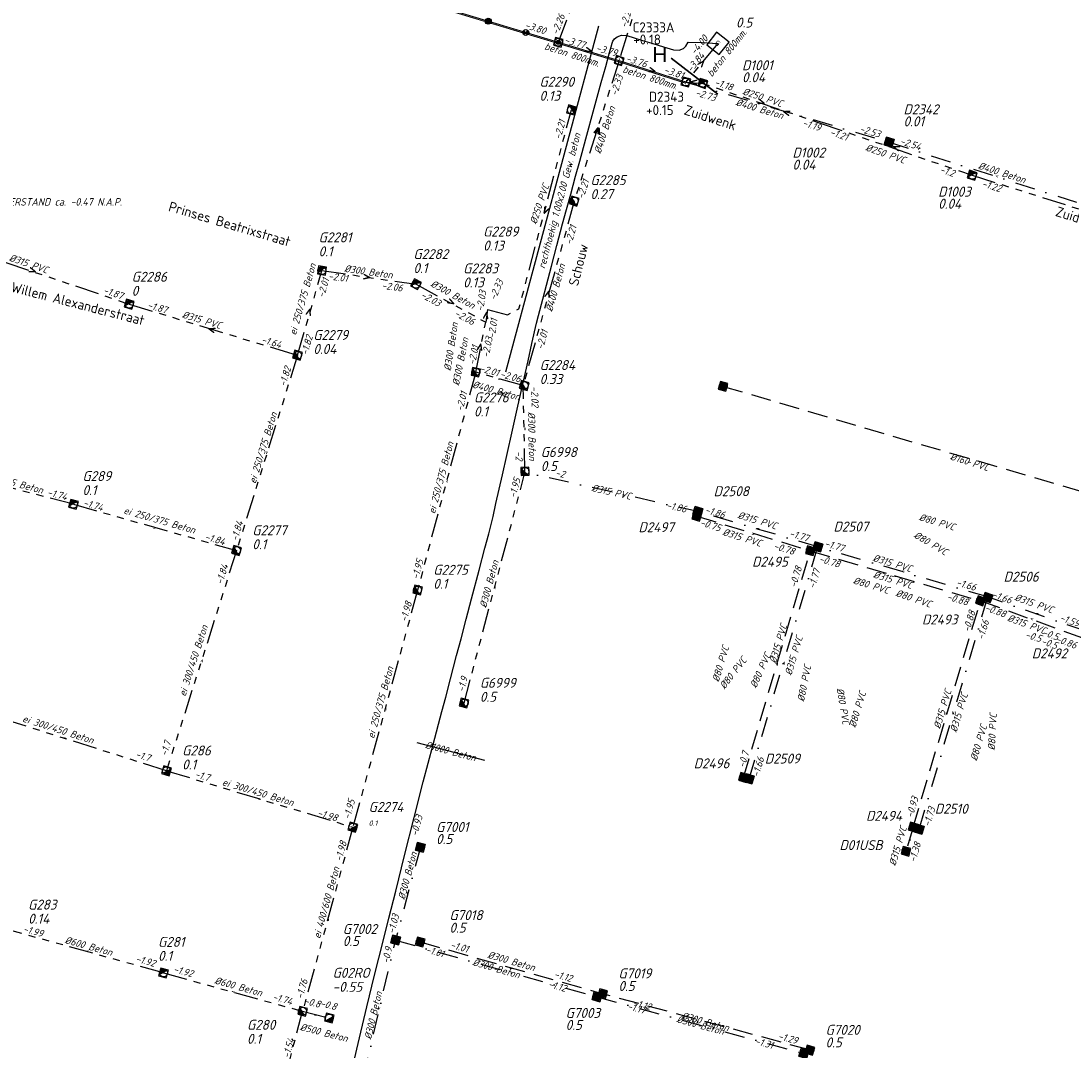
# Model space of a CAD drawing. Header units: metres. Extents: x 153906 to 154973, y 473035 to 474039.
# Tile 11 of 18: x 154355 to 154619, y 473269 to 473527. Entities that reach past the tile are written whole.
import ezdxf
from ezdxf.enums import TextEntityAlignment as Align
from ezdxf.lldxf.tags import DXFTag

# ---------------------------------------------------------------- set-up
doc = ezdxf.new("R2010")
doc.units = ezdxf.units.M
for name, pattern in [('DASHDOT', [25.4, 12.7, -6.35, 0, -6.35]), ('HIDDEN', [4, 2, -2]), ('RI-GWA', [18.45, 6, -1.8, 1.75, -1.8, 1.75, -1.8, 1.75, -1.8]), ('RI-GWA_BETON', [22, 16, -2, 2, -2]), ('RI-HWA', [7.4, 5, -2.4]), ('RI-VWA', [11, 5, -3, 0, -3])]:
    doc.linetypes.add(name, pattern=pattern)
doc.layers.get('0').update_dxf_attribs({"linetype": 'CONTINUOUS'})
doc.layers.get('defpoints').update_dxf_attribs({"linetype": 'CONTINUOUS'})
for name, color, linetype, lineweight in [('B-XX-OG-TOPOGRAFIE-T18', 1, 'CONTINUOUS', 18), ('N-OI-RI-GWA_BOB-T18', 14, 'CONTINUOUS', 18), ('N-OI-RI-GWA_HULPSTUK-KOLK-S', 210, 'CONTINUOUS', 25), ('N-OI-RI-GWA_PUTDEKSELHOOGTE-T25', 14, 'CONTINUOUS', 25), ('N-OI-RI-GWA_PUTNUMMER-T25', 14, 'CONTINUOUS', 25), ('N-OI-RI-GWA_RIOOLPUT-S', 14, 'CONTINUOUS', 25), ('N-OI-RI-GWA_TRANSPORTLEIDING_BETON_800-G', 14, 'RI-GWA_BETON', 30), ('N-OI-RI-MATERIAAL-T18', 14, 'CONTINUOUS', 18), ('N-OI-RI-PERSLEIDING_GEMAAL-S', 210, 'CONTINUOUS', 25), ('N-OI-RI-T50', 130, 'CONTINUOUS', 25), ('N-OI-RI-TRANSPORTLEIDING-VERIFICATIE-G', 67, 'HIDDEN', 30), ('N-OI-RI-VRIJVERVAL_HULPSTUK-S', 210, 'CONTINUOUS', 25), ('N-OI-WH-T25', 2, 'CONTINUOUS', 25), ('N-RO-KG-GRENS_WERK-G', 7, 'XX-WERKGRENS', 35), ('R-OI-KW-KUNSTWERK_DUIKER-G', 170, 'CONTINUOUS', 25), ('R-OI-RI-BOB-T18', 6, 'CONTINUOUS', 18), ('R-OI-RI-GWA_PUTDEKSELHOOGTE-T25', 10, 'CONTINUOUS', 25), ('R-OI-RI-GWA_PUTNUMMER-T25', 10, 'CONTINUOUS', 25), ('R-OI-RI-GWA_RIOOLPUT_INSPECTIEPUT-S', 10, 'CONTINUOUS', 25), ('R-OI-RI-GWA_TRANSPORTLEIDING-G', 10, 'RI-GWA', 25), ('R-OI-RI-HWA_PUTDEKSELHOOGTE-T25', 150, 'CONTINUOUS', 25), ('R-OI-RI-HWA_PUTNUMMER-T25', 150, 'CONTINUOUS', 25), ('R-OI-RI-HWA_RIOOLPUT_INSPECTIEPUT-S', 150, 'CONTINUOUS', 25), ('R-OI-RI-HWA_TRANSPORTLEIDING-G', 150, 'RI-HWA', 25), ('R-OI-RI-MECHANISCH-G', 210, 'RI-PERS', 25), ('R-OI-RI-STROOMRICHTING-G', 251, 'CONTINUOUS', 25), ('R-OI-RI-VWA_PUTDEKSELHOOGTE-T25', 34, 'CONTINUOUS', 25), ('R-OI-RI-VWA_PUTNUMMER-T25', 34, 'CONTINUOUS', 25), ('R-OI-RI-VWA_RIOOLPUT_INSPECTIEPUT-S', 34, 'CONTINUOUS', 25), ('R-OI-RI-VWA_TRANSPORTLEIDING-G', 34, 'RI-VWA', 25)]:
    doc.layers.add(name, color=color, linetype=linetype, lineweight=lineweight)
doc.layers.add('R-OI-RI-DIAMETER_RIOOL-T18', color=6, linetype='CONTINUOUS')
doc.styles.add('ARIAL', font='arial.ttf')
doc.styles.add('NLCS-ISO', font='NLCS-ISO.ttf')
doc.styles.add('NLCS-ISO-M-T18', font='NLCS-ISO.ttf', dxfattribs={"height": 1.8})
doc.styles.add('NLCS-ISO-M500-T18_CURSIEF', font='NLCS-ISO.ttf', dxfattribs={"oblique": 15, "height": 0.9})
doc.styles.add('NLCS-ISO-M500-T25', font='NLCS-ISO.ttf', dxfattribs={"height": 1.25})
doc.styles.add('NLCS-ISO-M750-T18_CURSIEF', font='NLCS-ISO.ttf', dxfattribs={"oblique": 15, "height": 1.35})
doc.styles.add('NLCS-ISO-M750-T25', font='NLCS-ISO.ttf', dxfattribs={"height": 1.875})
doc.styles.add('NLCS-ISO-M750-T25_CURSIEF', font='NLCS-ISO.ttf', dxfattribs={"oblique": 15, "height": 1.875})
tags = doc.linetypes.add('RI-PERS', pattern='A,7,-2,["P",Standard,S=1.8,R=0,X=-0.5,Y=-0.9],-2,7,-2,[102,NLCS.SHX,S=1,R=180,X=0,Y=0],-2', length=22).pattern_tags.tags
tags[6] = DXFTag(74, 10)
doc.linetypes.add('XX-WERKGRENS', pattern='A,0,[137,NLCS.SHX,S=0.1,R=0,X=-1.1,Y=-1.35],-6', length=6)

# ---------------------------------------------------------------- blocks, each defined once
blk = doc.blocks.new('SRI-HULP_INLAAT_KOLK-SO')
h = blk.add_hatch(color=256)
edge = h.paths.add_edge_path()
edge.add_arc((0, 0), 1, 0, 360)
blk.add_circle((0, 0), 1)
blk = doc.blocks.new('SRI-HULP_INLAAT_125MM-SO')
h = blk.add_hatch(color=256)
h.dxf.hatch_style = 1
h.paths.add_polyline_path([(-0.71, 0.71, 0.198912), (-1, 0, 0.198912), (-0.71, -0.71), (0, 0)])
h = blk.add_hatch(color=256)
h.dxf.hatch_style = 1
h.paths.add_polyline_path([(0.71, -0.71, 0.198912), (1, 0, 0.198912), (0.71, 0.71), (0, 0)])
for p, q in [((-0.71, 0.71), (0.71, -0.71)), ((-0.71, -0.71), (0.71, 0.71))]:
    blk.add_line(p, q)
blk.add_circle((0, 0), 1)
blk = doc.blocks.new('SRI-PUT_INSPECTIE-SO')
at = {"lineweight": -3, "flags": 128}
blk.add_lwpolyline([(-2, -2), (2, -2), (2, 2), (-2, 2)], close=True, dxfattribs=at)
at = {"lineweight": -3, "ltscale": 1.5}
blk.add_circle((0, 0), 2, dxfattribs=at)
at = {"ltscale": 0.1, "style": 'NLCS-ISO'}
blk.add_text('I', height=2.5, dxfattribs=at).set_placement((0, -0.01), align=Align.MIDDLE_CENTER)
blk = doc.blocks.new('SRI-GEMAAL-SO')
at = {"lineweight": -3, "flags": 128}
blk.add_lwpolyline([(-4, -4), (4, -4), (4, 4), (-4, 4)], close=True, dxfattribs=at)
at = {"ltscale": 0.1, "style": 'NLCS-ISO'}
blk.add_text('G', height=2.5, dxfattribs=at).set_placement((-0.17, -0.01), align=Align.MIDDLE_CENTER)
blk = doc.blocks.new('N-SRI-PUT_GWA-SO')
blk.add_hatch(color=256).paths.add_polyline_path([(1.41, 1.41, 0.664858), (-2, 0.02), (-2, -0.02, 0.196534), (-1.41, -1.41)])
at = {"lineweight": -3, "flags": 128}
blk.add_lwpolyline([(2, -2), (2, 2), (-2, 2), (-2, -2)], close=True, dxfattribs=at)
at = {"lineweight": -3}
blk.add_circle((0, 0), 2, dxfattribs=at)
blk = doc.blocks.new('N-SRI-PUT_VWA-SO')
h = blk.add_hatch(color=256)
edge = h.paths.add_edge_path()
edge.add_arc((0, 0), 2, 0, 360)
at = {"flags": 128}
blk.add_lwpolyline([(-2, 2), (2, 2), (2, -2), (-2, -2)], close=True, dxfattribs=at)
at = {"lineweight": -3, "flags": 128}
blk.add_lwpolyline([(2, -2), (2, 2), (-2, 2), (-2, -2)], close=True, dxfattribs=at)
at = {"lineweight": -3}
blk.add_circle((0, 0), 2, dxfattribs=at)
blk = doc.blocks.new('N-SRI-PUT_HWA-SO')
h = blk.add_hatch(color=256)
h.dxf.hatch_style = 1
h.paths.add_polyline_path([(-2, 0, 1), (2, 0, 1)])
at = {"lineweight": -3, "flags": 128}
blk.add_lwpolyline([(-2, -2), (2, -2), (2, 2), (-2, 2)], close=True, dxfattribs=at)
at = {"lineweight": -3}
blk.add_circle((0, 0), 2, dxfattribs=at)

msp = doc.modelspace()

# ---------------------------------------------------------------- linework, layer by layer
at = {"layer": 'N-OI-RI-GWA_TRANSPORTLEIDING_BETON_800-G', "const_width": 0.25}
for points in [[(154490.17, 473522.01), (154434.58, 473538.73)], [(154505.38, 473517.41), (154490.17, 473522.01)], [(154505.38, 473517.41), (154522.14, 473512.04)]]:
    msp.add_lwpolyline(points, dxfattribs=at)
at = {"layer": 'N-OI-RI-TRANSPORTLEIDING-VERIFICATIE-G', "const_width": 0.25}
for points in [[(154490.09, 473521.72), (154434.49, 473538.44)], [(154505.29, 473517.12), (154490.09, 473521.72)], [(154505.29, 473517.12), (154522.05, 473511.75)]]:
    msp.add_lwpolyline(points, dxfattribs=at)
at = {"layer": 'N-RO-KG-GRENS_WERK-G'}
msp.add_lwpolyline([(154518.44, 473518.02), (154530.14, 473508.96)], dxfattribs=at)
at = {"layer": 'R-OI-KW-KUNSTWERK_DUIKER-G'}
for points in [[(154476.95, 473439.32, 0), (154500.29, 473526.13, 0)], [(154476.95, 473439.32, 0), (154500.29, 473526.13, 0)], [(154454.62, 473346.35, 0), (154471.66, 473341.88, 0)]]:
    msp.add_polyline3d(points, dxfattribs=at)
at = {"layer": 'R-OI-RI-GWA_TRANSPORTLEIDING-G', "flags": 128}
for points in [[(154524.03, 473577.15), (154505.38, 473517.41)], [(154490.17, 473522.01), (154501.46, 473551.65)], [(154530.18, 473521.73), (154522.14, 473512.04)], [(154505.38, 473517.41), (154494.16, 473482.17)], [(154522.14, 473512.04), (154526.38, 473511.68), (154555.63, 473501.82)], [(154472.41, 473455), (154477.37, 473453.63), (154480.26, 473455.13), (154493.42, 473505.05)], [(154555.63, 473501.82), (154593.99, 473488.63)], [(154593.99, 473488.63), (154661.29, 473467.46)], [(154494.16, 473482.17), (154481.34, 473435.89)], [(154334.06, 473472.7), (154382.5, 473456.29)], [(154424.73, 473443.48), (154430.85, 473464.74)], [(154430.85, 473464.74), (154454.46, 473461.3)], [(154454.46, 473461.3), (154471.93, 473451.78)], [(154382.5, 473456.29), (154424.73, 473443.48)], [(154472.41, 473455), (154471.93, 473451.78)], [(154469.44, 473439.24), (154471.93, 473451.78)], [(154424.73, 473443.48), (154409.42, 473394.49)], [(154469.44, 473439.24), (154454.83, 473384.57)], [(154481.34, 473435.89), (154469.44, 473439.24)]]:
    msp.add_lwpolyline(points, dxfattribs=at)
at = {"layer": 'R-OI-RI-GWA_TRANSPORTLEIDING-G'}
for points in [[(154481.79, 473414.1, 0), (154481.34, 473435.89, 0)], [(154368.49, 473406.09, 0), (154334.43, 473415.01, 0)], [(154466.51, 473356.21, 0), (154481.79, 473414.1, 0)], [(154368.49, 473406.09, 0), (154409.42, 473394.49, 0)], [(154409.42, 473394.49, 0), (154391.83, 473339.23, 0)], [(154454.83, 473384.57, 0), (154438.61, 473325.08, 0)], [(154391.83, 473339.23, 0), (154340.54, 473355.48, 0)], [(154391.83, 473339.23, 0), (154438.61, 473325.08, 0)], [(154438.61, 473325.08, 0), (154426, 473278.88, 0)], [(154391.1, 473288.5, 0), (154352.82, 473299.14, 0)], [(154391.1, 473288.5, 0), (154426, 473278.88, 0)], [(154410.4, 473219.98, 0), (154426, 473278.88, 0)], [(154426, 473278.88, 0), (154432.67, 473277.16, 0)]]:
    msp.add_polyline3d(points, dxfattribs=at)
at = {"layer": 'R-OI-RI-HWA_TRANSPORTLEIDING-G'}
for points in [[(154531.48, 473435.68, 0), (154654.19, 473399.72, 0), (154655.24, 473397.75, 0)], [(154524.87, 473403.11, 0), (154553.38, 473394.44, 0)], [(154536.59, 473337.54, 0), (154553.38, 473394.44, 0)], [(154553.38, 473394.44, 0), (154596.07, 473381.86, 0)], [(154579.17, 473325.06, 0), (154596.07, 473381.86, 0)], [(154621.79, 473372.47, 0), (154596.07, 473381.86, 0)], [(154579.17, 473325.06, 0), (154577.38, 473319.02, 0)], [(154455.49, 473296.28, 0), (154501.28, 473283.29, 0)], [(154553.18, 473269.19, 0), (154500.91, 473283.37, 0)]]:
    msp.add_polyline3d(points, dxfattribs=at)
at = {"layer": 'R-OI-RI-MECHANISCH-G'}
msp.add_polyline3d([(154438.67, 473265.42, 0), (154440.3, 473272.25, 0), (154442.14, 473279.96, 0), (154444.05, 473287.96, 0), (154446.2, 473296.49, 0), (154447.64, 473302.21, 0), (154449.35, 473309.02, 0), (154451.59, 473317.93, 0), (154454.01, 473327.52, 0), (154456.28, 473336.47, 0), (154458.75, 473345.83, 0), (154460.93, 473354.07, 0), (154461.89, 473357.72, 0), (154463.09, 473362.26, 0), (154464.63, 473368.11, 0), (154465.75, 473372.34, 0), (154467.05, 473377.28, 0), (154468.4, 473382.4, 0), (154470.3, 473389.59, 0), (154471.75, 473395.07, 0), (154472.7, 473398.67, 0), (154473.78, 473403.02, 0), (154474.51, 473406.29, 0), (154476.12, 473413.45, 0), (154477.21, 473418.32, 0), (154478.65, 473424.72, 0), (154479.83, 473429.98, 0), (154481.23, 473436.23, 0), (154482.55, 473442.08, 0), (154483.53, 473446.46, 0), (154484.66, 473451.5, 0), (154485.18, 473453.47, 0), (154486.25, 473457.51, 0), (154487.17, 473461.03, 0), (154488.45, 473465.87, 0), (154489.81, 473471.02, 0), (154491.24, 473476.44, 0), (154492.22, 473480.09, 0), (154493.26, 473483.9, 0), (154494.5, 473488.43, 0), (154495.53, 473492.19, 0), (154497.07, 473497.8, 0), (154499.15, 473505.44, 0), (154500.92, 473511.89, 0), (154502.03, 473515.96, 0), (154502.98, 473519.45, 0), (154503.37, 473520.84, 0), (154503.63, 473521.8, 0), (154503.83, 473522.26, 0), (154504.24, 473522.83, 0), (154504.88, 473523.36, 0), (154505.97, 473523.78, 0), (154507.35, 473523.69, 0), (154509.17, 473523.12, 0), (154511.29, 473522.47, 0), (154513.58, 473521.76, 0), (154516.5, 473520.86, 0), (154519.01, 473520.08, 0), (154520.5, 473520.01, 0), (154521.55, 473520.45, 0), (154522.17, 473520.99, 0), (154522.76, 473522.07, 0), (154526.26, 473521.91, 0), (154530.18, 473521.73, 0)], dxfattribs=at)
msp.add_polyline3d([(154438.67, 473265.42, 0), (154440.3, 473272.25, 0), (154442.14, 473279.96, 0), (154444.05, 473287.96, 0), (154446.2, 473296.49, 0), (154447.64, 473302.21, 0), (154449.35, 473309.02, 0), (154451.59, 473317.93, 0), (154454.01, 473327.52, 0), (154456.28, 473336.47, 0), (154458.75, 473345.83, 0), (154460.93, 473354.07, 0), (154461.89, 473357.72, 0), (154463.09, 473362.26, 0), (154464.63, 473368.11, 0), (154465.75, 473372.34, 0), (154467.05, 473377.28, 0), (154468.4, 473382.4, 0), (154470.3, 473389.59, 0), (154471.75, 473395.07, 0), (154472.7, 473398.67, 0), (154473.78, 473403.02, 0), (154474.51, 473406.29, 0), (154476.12, 473413.45, 0), (154477.21, 473418.32, 0), (154478.65, 473424.72, 0), (154479.83, 473429.98, 0), (154481.23, 473436.23, 0), (154482.55, 473442.08, 0), (154483.53, 473446.46, 0), (154484.66, 473451.5, 0), (154485.18, 473453.47, 0), (154486.25, 473457.51, 0), (154487.17, 473461.03, 0), (154488.45, 473465.87, 0), (154489.81, 473471.02, 0), (154491.24, 473476.44, 0), (154492.22, 473480.09, 0), (154493.26, 473483.9, 0), (154494.5, 473488.43, 0), (154495.53, 473492.19, 0), (154497.07, 473497.8, 0), (154499.15, 473505.44, 0), (154500.92, 473511.89, 0), (154502.03, 473515.96, 0), (154502.98, 473519.45, 0), (154503.37, 473520.84, 0), (154503.63, 473521.8, 0), (154503.83, 473522.26, 0), (154504.24, 473522.83, 0), (154504.88, 473523.36, 0), (154505.97, 473523.78, 0), (154507.35, 473523.69, 0), (154509.17, 473523.12, 0), (154511.29, 473522.47, 0), (154513.58, 473521.76, 0), (154516.5, 473520.86, 0), (154519.01, 473520.08, 0), (154520.5, 473520.01, 0), (154521.55, 473520.45, 0), (154522.17, 473520.99, 0), (154522.76, 473522.07, 0), (154526.26, 473521.91, 0), (154530.18, 473521.73, 0)], dxfattribs=at)
at = {"layer": 'R-OI-RI-VWA_TRANSPORTLEIDING-G', "flags": 128}
for points in [[(154522.14, 473512.04), (154573.16, 473496.94)], [(154573.16, 473496.94), (154627.15, 473479.63)]]:
    msp.add_lwpolyline(points, dxfattribs=at)
at = {"layer": 'R-OI-RI-VWA_TRANSPORTLEIDING-G'}
for points in [[(154525.17, 473404.28, 0), (154481.79, 473414.1, 0)], [(154555.26, 473395.42, 0), (154525.17, 473404.28, 0)], [(154538.03, 473337.2, 0), (154555.26, 473395.42, 0)], [(154597.93, 473382.83, 0), (154555.26, 473395.42, 0)], [(154580.68, 473324.6, 0), (154597.93, 473382.83, 0)], [(154622.58, 473374.21, 0), (154597.93, 473382.83, 0)], [(154455.54, 473320.04, 0), (154449.33, 473296.76, 0)], [(154441.24, 473262.36, 0), (154449.33, 473296.76, 0)], [(154449.33, 473296.76, 0), (154499.84, 473282.5, 0)], [(154499.84, 473282.5, 0), (154551.77, 473268.28, 0)]]:
    msp.add_polyline3d(points, dxfattribs=at)

# ---------------------------------------------------------------- block references
at = {"layer": 'defpoints', "linetype": 'DASHDOT', "xscale": 0.5, "yscale": 0.5, "zscale": 0.5}
msp.add_blockref('SRI-HULP_INLAAT_KOLK-SO', (154490.17, 473522.01), dxfattribs=at)
at = {"layer": 'N-OI-RI-GWA_HULPSTUK-KOLK-S', "linetype": 'DASHDOT', "xscale": 0.75, "yscale": 0.75, "zscale": 0.75}
msp.add_blockref('SRI-HULP_INLAAT_KOLK-SO', (154472.59, 473527.29), dxfattribs=at)
at = {"layer": 'N-OI-RI-GWA_RIOOLPUT-S', "linetype": 'DASHDOT'}
for p, xscale, yscale, zscale, rotation in [((154490.17, 473522.01), 0.5, 0.5, 0.5, 344.1647944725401), ((154505.38, 473517.41), 0.5, 0.5, 0.5, 342.2367267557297), ((154522.14, 473512.04), 0.4999999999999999, 0.4999999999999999, 0.4999999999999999, 344.1647944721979)]:
    msp.add_blockref('SRI-PUT_INSPECTIE-SO', p, dxfattribs=dict(at, xscale=xscale, yscale=yscale, zscale=zscale, rotation=rotation))
at = {"layer": 'N-OI-RI-PERSLEIDING_GEMAAL-S', "xscale": 0.5, "yscale": 0.5, "zscale": 0.5, "rotation": 321.8702469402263}
msp.add_blockref('SRI-GEMAAL-SO', (154530.18, 473521.73), dxfattribs=at)
at = {"layer": 'N-OI-RI-VRIJVERVAL_HULPSTUK-S', "linetype": 'DASHDOT', "xscale": 0.75, "yscale": 0.75, "zscale": 0.75}
msp.add_blockref('SRI-HULP_INLAAT_125MM-SO', (154481.98, 473524.47), dxfattribs=at)
at = {"layer": 'R-OI-RI-GWA_RIOOLPUT_INSPECTIEPUT-S'}
for p, xscale, yscale, zscale, rotation in [((154526.38, 473511.68), 0.5, 0.5, 0.5, 341.3878071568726), ((154526.38, 473511.68), 0.5, 0.5, 0.5, 341.3878071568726), ((154493.42, 473505.05), 0.5, 0.5, 0.5, 255.2313575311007), ((154493.42, 473505.05), 0.5, 0.5, 0.5, 255.2313575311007), ((154593.99, 473488.63), 0.5, 0.5, 0.5, 342.5377357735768), ((154593.99, 473488.63), 0.5, 0.5, 0.5, 342.5377357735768), ((154494.16, 473482.17), 0.5, 0.5, 0.5, 72.33725869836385), ((154494.16, 473482.17), 0.5, 0.5, 0.5, 72.33725869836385), ((154430.85, 473464.74), 0.5, 0.5, 0.5, 351.7102808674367), ((154430.85, 473464.74), 0.5, 0.5, 0.5, 351.7102808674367), ((154454.46, 473461.3), 0.5, 0.5, 0.5, 331.4026382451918), ((154454.46, 473461.3), 0.5, 0.5, 0.5, 331.4026382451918), ((154382.5, 473456.29), 0.5, 0.5, 0.5, 343.1280074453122), ((154382.5, 473456.29), 0.5, 0.5, 0.5, 343.1280074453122), ((154424.73, 473443.48), 0.4999999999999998, 0.4999999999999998, 0.4999999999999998, 73.94076686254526), ((154424.73, 473443.48), 0.4999999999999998, 0.4999999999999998, 0.4999999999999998, 73.94076686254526), ((154469.44, 473439.24), 0.5, 0.5, 0.5, 78.74458969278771), ((154469.44, 473439.24), 0.5, 0.5, 0.5, 78.74458969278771), ((154481.59, 473435.89), 0.5, 0.5, 0.5, 75.09547243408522), ((154481.79, 473414.34), 0.5, 0.5, 0.5, 91.19354417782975), ((154368.49, 473406.09), 0.5, 0.5, 0.5, 344.1800286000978), ((154409.42, 473394.49), 0.5, 0.5, 0.5, 72.64957145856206), ((154454.83, 473384.57), 0.4999999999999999, 0.4999999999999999, 0.4999999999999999, 75.04066951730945), ((154466.51, 473356.21), 0.4999999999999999, 0.4999999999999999, 0.4999999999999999, 75.21406115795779), ((154391.83, 473339.23), 0.5, 0.5, 0.5, 162.419063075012), ((154438.61, 473325.08), 0.5, 0.5, 0.5, 163.1737623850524), ((154391.1, 473288.5), 0.5, 0.5, 0.5, 344.5894129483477), ((154426, 473278.88), 0.5, 0.5, 0.5, 74.7333388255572), ((154432.67, 473277.16), 0.5, 0.5, 0.5, 165.5665755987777)]:
    msp.add_blockref('N-SRI-PUT_GWA-SO', p, dxfattribs=dict(at, xscale=xscale, yscale=yscale, zscale=zscale, rotation=rotation))
at = {"layer": 'R-OI-RI-HWA_RIOOLPUT_INSPECTIEPUT-S'}
for p, xscale, yscale, zscale, rotation in [((154531.48, 473435.68), 0.4999999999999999, 0.4999999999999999, 0.4999999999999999, 343.6678123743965), ((154524.87, 473403.11), 0.5, 0.5, 0.5, 343.0821634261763), ((154553.38, 473394.44), 0.5, 0.5, 0.5, 343.5760967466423), ((154596.07, 473381.86), 0.4999999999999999, 0.4999999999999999, 0.4999999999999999, 339.9434059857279), ((154536.59, 473337.54), 0.4999999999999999, 0.4999999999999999, 0.4999999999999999, 73.56042531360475), ((154579.17, 473325.06), 0.5, 0.5, 0.5, 73.43160735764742), ((154577.38, 473319.02), 0.5, 0.5, 0.5, 73.48368907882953), ((154455.49, 473296.28), 0.5, 0.5, 0.5, 344.1615811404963), ((154501.28, 473283.29), 0.5, 0.5, 0.5, 344.768592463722), ((154553.25, 473269.13), 0.5, 0.5, 0.5, 343.7916052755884)]:
    msp.add_blockref('N-SRI-PUT_HWA-SO', p, dxfattribs=dict(at, xscale=xscale, yscale=yscale, zscale=zscale, rotation=rotation))
at = {"layer": 'R-OI-RI-VWA_RIOOLPUT_INSPECTIEPUT-S'}
for p, xscale, yscale, zscale, rotation in [((154573.16, 473496.94), 0.5, 0.5, 0.5, 342.2243362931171), ((154573.16, 473496.94), 0.5, 0.5, 0.5, 342.2243362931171), ((154525.17, 473404.28), 0.4999999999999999, 0.4999999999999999, 0.4999999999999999, 343.5760231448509), ((154555.26, 473395.42), 0.5, 0.5, 0.5, 343.5699067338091), ((154597.89, 473382.69), 0.5, 0.5, 0.5, 341.3629700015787), ((154538.03, 473337.2), 0.5, 0.5, 0.5, 73.51544523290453), ((154580.68, 473324.6), 0.5, 0.5, 0.5, 73.49567212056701), ((154455.54, 473320.04), 0.4999999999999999, 0.4999999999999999, 0.4999999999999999, 255.073178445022), ((154449.33, 473296.76), 0.4999999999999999, 0.4999999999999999, 0.4999999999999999, 75.07317844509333), ((154499.84, 473282.5), 0.5, 0.5, 0.5, 344.6848724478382), ((154551.77, 473268.28), 0.4999999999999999, 0.4999999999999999, 0.4999999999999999, 343.9085957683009)]:
    msp.add_blockref('N-SRI-PUT_VWA-SO', p, dxfattribs=dict(at, xscale=xscale, yscale=yscale, zscale=zscale, rotation=rotation))

# ---------------------------------------------------------------- texts
at = {"layer": 'B-XX-OG-TOPOGRAFIE-T18', "style": 'NLCS-ISO-M-T18'}
for s, rotation, p in [('Zuidwenk', 342.2, (154528.29, 473503.1)), ('Prinses Beatrixstraat', 343.5, (154407.68, 473476.41)), ('Zuidwenk', 342.6, (154621.48, 473477.67)), ('Schouw', 75.9, (154495.19, 473466.15)), ('Prins Willem Alexanderstraat', 345.6, (154365.25, 473457.54))]:
    msp.add_text(s, height=2.5, rotation=rotation, dxfattribs=at).set_placement(p, align=Align.MIDDLE_CENTER)
at = {"layer": 'N-OI-RI-GWA_BOB-T18', "linetype": 'Continuous', "style": 'NLCS-ISO-M750-T18_CURSIEF', "oblique": 15}
for s, rotation, p in [('-3.80', 342.2298, (154481.61, 473525.59)), ('-3.77', 343.9497, (154491.53, 473521.85)), ('-3.79', 345.0378, (154499.48, 473519.8)), ('-3.76', 342.532, (154506.99, 473517.22)), ('-3.81', 341.2328, (154516.49, 473514.39))]:
    msp.add_text(s, height=1.8, rotation=rotation, dxfattribs=at).set_placement(p)
at = {"layer": 'N-OI-RI-GWA_PUTDEKSELHOOGTE-T25', "linetype": 'Continuous', "style": 'NLCS-ISO-M750-T25'}
msp.add_text('+0.18', height=2.5, dxfattribs=at).set_placement((154508.95, 473521.46))
msp.add_text('+0.15', height=2.5, dxfattribs=at).set_placement((154515.62, 473503.74), align=Align.CENTER)
at = {"layer": 'N-OI-RI-GWA_PUTNUMMER-T25', "linetype": 'Continuous', "style": 'NLCS-ISO-M750-T25'}
for s, p in [('C2333A', (154508.77, 473524.5)), ('D2343', (154512.86, 473507.09))]:
    msp.add_text(s, height=2.5, dxfattribs=at).set_placement(p)
at = {"layer": 'N-OI-RI-MATERIAAL-T18', "linetype": 'Continuous', "style": 'NLCS-ISO-M500-T18_CURSIEF', "oblique": 15}
for p in [(154486.51, 473520.28), (154506.12, 473514.52)]:
    msp.add_text('beton 800mm.', height=1.8, rotation=341.9573, dxfattribs=at).set_placement(p)
at = {"layer": 'N-OI-RI-T50', "style": 'ARIAL'}
msp.add_text('H', height=3.75, dxfattribs=at).set_placement((154513.74, 473517.07))
at = {"layer": 'N-OI-WH-T25', "style": 'NLCS-ISO-M500-T18_CURSIEF', "oblique": 15}
msp.add_text('HOOGST GEMETEN GRONDWATERSTAND ca. -0.47 N.A.P.', height=1.875, dxfattribs=at).set_placement((154349.56, 473480.46), align=Align.BOTTOM_CENTER)
at = {"layer": 'R-OI-RI-BOB-T18', "style": 'NLCS-ISO-M750-T18_CURSIEF', "oblique": 15}
for s, rotation, p in [('-2.26', 69.3279, (154491.89, 473528.64)), ('-2.22', 72.7656, (154508.83, 473530.5)), ('-2.33', 72.1927, (154506.46, 473513.47)), ('-1.18', 341.6654, (154533.62, 473509.8)), ('-2.73', 343.3842, (154529.4, 473507.16)), ('-1.21', 341.0924, (154562.47, 473497.27)), ('-2.54', 342.2383, (154580.83, 473494.85)), ('-1.22', 342.8113, (154600.94, 473484.38)), ('-2.21', 74.4845, (154494.77, 473475.76)), ('-1.87', 341.0924, (154380.58, 473457.45)), ('-2.01', 73.9116, (154432.72, 473462.48)), ('-2.06', 351.9786, (154450.95, 473459.44)), ('-2.33', 67.0361, (154476.43, 473461.99)), ('-2.03', 81.36, (154472.08, 473459.59)), ('-2.06', 331.3521, (154468.56, 473450.95)), ('-1.64', 343.3842, (154420.35, 473445.22)), ('-2.03', 78.4952, (154473.72, 473447.91)), ('-1.82', 72.7656, (154423.18, 473440.26)), ('-2.06', 344.5301, (154480.47, 473436.62)), ('-2.02', 271.1915, (154483.44, 473430.5)), ('-2.01', 75.0575, (154467.37, 473434.03)), ('-2', 347.3949, (154491.6, 473412.68)), ('-1.95', 75.0575, (154480.71, 473412.39)), ('-1.86', 343.3842, (154531.65, 473402.51)), ('-1.84', 343.9572, (154406.23, 473395.78)), ('-0.78', 342.8113, (154549.12, 473393.33)), ('-1.77', 343.3842, (154561.57, 473394.12)), ('-1.84', 72.1927, (154407.41, 473390.69)), ('-0.78', 73.3386, (154551.34, 473390.16)), ('-1.77', 73.3386, (154555.92, 473389.49)), ('-1.66', 340.5194, (154603.55, 473381.09)), ('-1.98', 74.4845, (154453.48, 473381.37)), ('-0.88', 343.3842, (154592.71, 473380.63)), ('-0.88', 339.9465, (154602.09, 473377.61)), ('-1.66', 73.3386, (154598.28, 473376.72)), ('-0.5', 341.0924, (154615.32, 473371.92)), ('-0.93', 73.3386, (154580.55, 473332.38)), ('-1.98', 343.3842, (154434.44, 473326.48)), ('-1.98', 74.4845, (154437.11, 473321.25)), ('-1.03', 75.0575, (154450.26, 473302.95)), ('-1.99', 344.5301, (154360.61, 473297.45)), ('-1.92', 344.5301, (154398.23, 473287.39)), ('-1.12', 343.9572, (154491.86, 473283.71)), ('-1.12', 343.9572, (154493.31, 473286.19)), ('-0.8', 345.6761, (154430.23, 473279.72)), ('-1.29', 345.1031, (154549.95, 473270.61)), ('-1.54', 75.0575, (154423.98, 473271.91)), ('-1.31', 344.5301, (154543.79, 473269.43))]:
    msp.add_text(s, height=1.8, rotation=rotation, dxfattribs=at).set_placement(p, align=Align.RIGHT)
at = {"layer": 'R-OI-RI-BOB-T18', "linetype": 'Continuous', "style": 'NLCS-ISO-M750-T18_CURSIEF', "oblique": 15}
for s, p in [('-4.00', (154526.57, 473520.42)), ('-3.84', (154525.7, 473516.09))]:
    msp.add_text(s, height=1.8, rotation=50.3231, dxfattribs=at).set_placement(p, align=Align.BOTTOM_CENTER)
at = {"layer": 'R-OI-RI-BOB-T18', "style": 'NLCS-ISO-M750-T18_CURSIEF', "oblique": 15}
for s, rotation, p in [('-2.21', 74.629, (154490.73, 473497.51)), ('-1.19', 341.6654, (154551.26, 473501.1)), ('-2.53', 343.3842, (154565.56, 473499.56)), ('-1.2', 341.0924, (154585.72, 473489.39)), ('-2.21', 72.1927, (154496.45, 473482.54)), ('-2.01', 351.9786, (154432.36, 473462.52)), ('-2.03', 331.3521, (154455.45, 473458.1)), ('-1.87', 343.3842, (154386.91, 473455.34)), ('-2.01', 81.36, (154474.18, 473447.66)), ('-2.01', 74.4845, (154486.3, 473444.78)), ('-1.82', 73.9116, (154427.21, 473443.35)), ('-2.01', 78.4952, (154469.24, 473440.93)), ('-2.01', 344.5301, (154470.28, 473439.43)), ('-2', 271.1915, (154479.39, 473419.4)), ('-1.74', 345.1031, (154361.79, 473408.33)), ('-1.74', 343.9572, (154370.8, 473405.73)), ('-1.86', 347.3949, (154517.15, 473405.07)), ('-1.84', 72.7656, (154409.63, 473396.68)), ('-0.75', 342.8113, (154525.54, 473400.8)), ('-1.77', 343.3842, (154547.98, 473398.05)), ('-1.95', 75.0575, (154455.01, 473387.11)), ('-0.78', 343.3842, (154555.39, 473391.67)), ('-1.66', 343.3842, (154589.86, 473385.76)), ('-0.88', 73.3386, (154593.3, 473373.87)), ('-1.59', 340.5194, (154615.79, 473376.94)), ('-0.5', 343.3842, (154607.15, 473372.64)), ('-0.5', 341.0924, (154611.15, 473371.03)), ('-0.86', 339.9465, (154614.78, 473371.62)), ('-1.9', 75.0575, (154466.5, 473358.85)), ('-1.7', 72.1927, (154391.9, 473342.77)), ('-1.7', 342.2383, (154383.9, 473342.65)), ('-0.7', 73.3386, (154536.9, 473339.86)), ('-1.66', 73.3386, (154540.4, 473337.51)), ('-1.7', 343.3842, (154398.79, 473337.64)), ('-1.95', 74.4845, (154437.83, 473326.88)), ('-1.73', 73.3386, (154583.34, 473325.06)), ('-0.93', 75.0575, (154454.78, 473322.69)), ('-1.38', 73.3386, (154579.74, 473316.11)), ('-0.9', 76.7763, (154447.57, 473290.74)), ('-1.01', 343.9572, (154456.75, 473293.62)), ('-1.01', 343.9572, (154462.91, 473294.82)), ('-1.92', 344.5301, (154383.99, 473291.31)), ('-1.76', 74.4845, (154425.99, 473281.83)), ('-1.74', 344.5301, (154418.3, 473281.76)), ('-0.8', 345.6761, (154430.27, 473280.13)), ('-1.12', 345.1031, (154508.74, 473280.23)), ('-1.17', 344.5301, (154507.29, 473279.42))]:
    msp.add_text(s, height=1.8, rotation=rotation, dxfattribs=at).set_placement(p)
at = {"layer": 'R-OI-RI-DIAMETER_RIOOL-T18', "linetype": 'Continuous', "style": 'NLCS-ISO-M500-T18_CURSIEF', "oblique": 15}
msp.add_text('beton 800mm.', height=1.8, rotation=51.4892, dxfattribs=at).set_placement((154532.43, 473519.36), align=Align.MIDDLE_CENTER)
at = {"layer": 'R-OI-RI-DIAMETER_RIOOL-T18', "style": 'NLCS-ISO-M750-T18_CURSIEF', "oblique": 15}
for s, rotation, p in [('%%C250 PVC', 341.6654, (154541.43, 473508.18)), ('%%C400 Beton', 343.3842, (154540.66, 473505.32)), ('%%C400 Beton', 72.1927, (154501.77, 473500.03)), ('rechthoekig 1.00x2.00 Gew. beton', 75.0575, (154490.41, 473482.23)), ('%%C250 PVC', 341.0924, (154572.27, 473494.05)), ('%%C400 Beton', 342.2383, (154601.47, 473489.3)), ('%%C250 PVC', 71.4654, (154485.43, 473481.41)), ('%%C315 PVC', 341.0924, (154357.28, 473466.45)), ('ei 250/375 Beton', 73.9116, (154425.98, 473457.53)), ('%%C300 Beton', 351.9786, (154442.53, 473464.45)), ('%%C400 Beton', 74.4845, (154489.42, 473460.42)), ('%%C300 Beton', 331.3521, (154463.7, 473458.75)), ('%%C315 PVC', 343.3842, (154400.72, 473452.35)), ('%%C300 Beton', 81.36, (154463.2, 473445.62)), ('%%C300 Beton', 78.4952, (154465.56, 473441.9)), ('%%C400 Beton', 344.5301, (154474.58, 473434.63)), ('ei 250/375 Beton', 72.7656, (154416.05, 473420.25)), ('%%C300 Beton', 271.1915, (154483.55, 473423.18)), ('ei 250/375 Beton', 75.0575, (154460.68, 473412.74)), ('%%C160 PVC', 342.8113, (154593.36, 473416.72)), ('ei 250/375 Beton', 345.1031, (154351.88, 473411.96)), ('%%C315 PVC', 347.3949, (154503.48, 473409.19)), ('ei 250/375 Beton', 343.9572, (154390.1, 473402.12)), ('%%C315 PVC', 343.3842, (154540.1, 473402.05)), ('%%C80 PVC', 343.3842, (154585.19, 473401.65)), ('%%C315 PVC', 342.8113, (154536.29, 473397.76)), ('%%C80 PVC', 329.6332, (154583.62, 473396.3)), ('%%C300 Beton', 75.0575, (154472.78, 473386.07)), ('%%C315 PVC', 343.3842, (154573.99, 473391.3)), ('%%C315 PVC', 343.3842, (154574.11, 473387.14)), ('%%C80 PVC', 343.3842, (154568.66, 473385.77)), ('%%C80 PVC', 341.0924, (154579.31, 473382.47)), ('%%C315 PVC', 340.5194, (154609.51, 473381.22)), ('%%C315 PVC', 73.3386, (154545.31, 473371.12)), ('%%C315 PVC', 339.9465, (154607.71, 473376)), ('ei 300/450 Beton', 72.1927, (154398.57, 473366.86)), ('%%C315 PVC', 73.3386, (154549.21, 473368.11)), ('%%C80 PVC', 73.3386, (154530.86, 473366.07)), ('%%C80 PVC', 65.8901, (154540.85, 473364.42)), ('%%C80 PVC', 52.1392, (154533.98, 473363.76)), ('%%C80 PVC', 78.4952, (154551.83, 473361.17)), ('ei 250/375 Beton', 74.4845, (154445.48, 473356.35)), ('%%C80 PVC', 279.7859, (154561.6, 473355.44)), ('%%C80 PVC', 73.3386, (154565.2, 473354.6)), ('%%C315 PVC', 73.3386, (154586.53, 473354.7)), ('%%C315 PVC', 73.3386, (154590.66, 473353.83)), ('ei 300/450 Beton', 342.2383, (154364.66, 473349.63)), ('%%C80 PVC', 87.0896, (154599.02, 473348.98)), ('%%C80 PVC', 73.3386, (154595.6, 473346.27)), ('%%C1000 Beton', 345.1031, (154463.14, 473344.12)), ('ei 300/450 Beton', 343.3842, (154414.81, 473333.84)), ('%%C315 PVC', 73.3386, (154575.32, 473320.34)), ('%%C300 Beton', 75.0575, (154452.3, 473312.88)), ('ei 400/600 Beton', 74.4845, (154431.95, 473306.14)), ('%%C600 Beton', 344.5301, (154372.31, 473295.23)), ('%%C300 Beton', 343.9572, (154474.59, 473289.63)), ('%%C300 Beton', 343.9572, (154478.38, 473291.47)), ('%%C600 Beton', 344.5301, (154409.9, 473285.09)), ('%%C300 Beton', 76.7763, (154443.7, 473277.83)), ('%%C300 Beton', 345.1031, (154527.04, 473276.28)), ('%%C500 Beton', 345.6761, (154431.36, 473273.53)), ('%%C300 Beton', 344.5301, (154525.81, 473275.39))]:
    msp.add_text(s, height=1.8, rotation=rotation, dxfattribs=at).set_placement(p, align=Align.MIDDLE_CENTER)
at = {"layer": 'R-OI-RI-GWA_PUTDEKSELHOOGTE-T25', "style": 'NLCS-ISO-M750-T25_CURSIEF', "oblique": 15}
for s, height, p in [('0.04', 2.5, (154536.25, 473511.98)), ('0.13', 2.5, (154485.42, 473507.33)), ('0.04', 2.5, (154548.9, 473490.06)), ('0.27', 2.5, (154498.22, 473482.66)), ('0.04', 2.5, (154585.46, 473480.26)), ('0.13', 2.5, (154471.29, 473469.75)), ('0.1', 2.5, (154430, 473468.3)), ('0.1', 2.5, (154453.79, 473464.1)), ('0.13', 2.5, (154466.27, 473460.51)), ('0', 2.5, (154383.11, 473458.4)), ('0.04', 2.5, (154428.68, 473443.8)), ('0.33', 2.5, (154485.47, 473436.26)), ('0.1', 2.5, (154468.98, 473428.13)), ('0.5', 2.5, (154485.74, 473414.42)), ('0.1', 2.5, (154370.76, 473408.39)), ('0.1', 2.5, (154413.37, 473394.81)), ('0.1', 2.5, (154458.78, 473384.89)), ('0.5', 2.5, (154470.46, 473356.53)), ('0.1', 2.5, (154395.77, 473339.55)), ('0.1', 1.35, (154442.56, 473325.4)), ('0.14', 2.5, (154357.12, 473300.87)), ('0.1', 2.5, (154389.72, 473291.53)), ('-0.55', 2.5, (154433.52, 473283.76)), ('0.1', 2.5, (154412.04, 473270.72))]:
    msp.add_text(s, height=height, dxfattribs=at).set_placement(p)
at = {"layer": 'R-OI-RI-GWA_PUTNUMMER-T25', "style": 'NLCS-ISO-M750-T25_CURSIEF', "oblique": 15}
for s, p in [('D1001', (154536.25, 473515)), ('G2290', (154485.42, 473510.85)), ('D1002', (154548.9, 473493.08)), ('G2285', (154498.22, 473486.17)), ('D1003', (154585.46, 473483.28)), ('G2281', (154430, 473471.81)), ('G2289', (154471.29, 473473.27)), ('G2282', (154453.79, 473467.61)), ('G2283', (154466.27, 473464.02)), ('G2286', (154383.11, 473461.92)), ('G2279', (154428.68, 473447.31)), ('G2284', (154485.47, 473439.77)), ('G2276', (154468.98, 473431.64)), ('G6998', (154485.74, 473417.93)), ('G289', (154370.76, 473411.91)), ('G2277', (154413.37, 473398.32)), ('G2275', (154458.78, 473388.4)), ('G6999', (154470.46, 473360.04)), ('G286', (154395.77, 473343.06)), ('G2274', (154442.56, 473328.91)), ('G283', (154357.12, 473304.39)), ('G281', (154389.72, 473295.04)), ('G02RO', (154433.52, 473287.28)), ('G280', (154412.04, 473274.23))]:
    msp.add_text(s, height=2.5, dxfattribs=at).set_placement(p)
at = {"layer": 'R-OI-RI-HWA_PUTDEKSELHOOGTE-T25', "style": 'NLCS-ISO-M750-T25_CURSIEF', "oblique": 15}
for p in [(154462.83, 473298.61), (154505.23, 473283.98), (154557.2, 473269.82)]:
    msp.add_text('0.5', height=2.5, dxfattribs=at).set_placement(p)
at = {"layer": 'R-OI-RI-HWA_PUTNUMMER-T25', "style": 'NLCS-ISO-M750-T25_CURSIEF', "oblique": 15}
for s, p in [('D2497', (154510.26, 473399.09)), ('D2495', (154538.77, 473390.42)), ('D2493', (154581.4, 473375.93)), ('D2492', (154608.95, 473367.42)), ('D2496', (154524.12, 473339.84)), ('D2494', (154567.36, 473326.67)), ('D01USB', (154560.68, 473319.32)), ('G7018', (154462.83, 473301.75)), ('G7019', (154505.23, 473287.13)), ('G7020', (154557.2, 473272.97))]:
    msp.add_text(s, height=2.5, dxfattribs=at).set_placement(p)
at = {"layer": 'R-OI-RI-STROOMRICHTING-G'}
for height, rotation, style, p in [(3.5, 343.3842, 'NLCS-ISO-M750-T25', (154497.93, 473520.31)), (3.5, 342.2383, 'NLCS-ISO-M750-T25', (154513.84, 473515.27)), (3.5, 50.4203, 'NLCS-ISO-M750-T25', (154525.86, 473516.96)), (3.5, 175.3251, 'NLCS-ISO-M750-T25', (154524.07, 473511.65)), (3.5, 341.6654, 'NLCS-ISO-M750-T25', (154541.23, 473507.3)), (3.5, 163.293, 'NLCS-ISO-M750-T25', (154547.27, 473504.05)), (3.5, 72.1927, 'NLCS-ISO-M750-T25', (154499.51, 473500)), (3.5, 72.1927, 'NLCS-ISO-M750-T25', (154499.83, 473499.87)), (3.5, 161.0011, 'NLCS-ISO-M750-T25', (154574.81, 473495.22)), (1.25, 162.1471, 'NLCS-ISO-M500-T25', (154600.16, 473488.28)), (3.5, 246.9448, 'NLCS-ISO-M750-T25', (154487.27, 473479.61)), (3.5, 341.0924, 'NLCS-ISO-M750-T25', (154358.36, 473465.05)), (3.5, 351.9786, 'NLCS-ISO-M750-T25', (154442.17, 473463.45)), (3.5, 331.3521, 'NLCS-ISO-M750-T25', (154463.45, 473457.1)), (3.5, 74.4845, 'NLCS-ISO-M750-T25', (154487.18, 473458.93)), (3.5, 73.9116, 'NLCS-ISO-M750-T25', (154427.25, 473454.44)), (3.5, 81.36, 'NLCS-ISO-M750-T25', (154471.66, 473453.52)), (3.5, 163.293, 'NLCS-ISO-M750-T25', (154403.06, 473449.56)), (3.5, 78.4952, 'NLCS-ISO-M750-T25', (154470.18, 473445.64)), (1.25, 344.5301, 'NLCS-ISO-M500-T25', (154475.48, 473437.59)), (1.25, 90.5273, 'NLCS-ISO-M500-T25', (154481.66, 473425.02)), (1.25, 252.6744, 'NLCS-ISO-M500-T25', (154417.08, 473418.98)), (1.25, 342.8113, 'NLCS-ISO-M500-T25', (154593.36, 473416.72)), (1.25, 75.0575, 'NLCS-ISO-M500-T25', (154462.13, 473411.91)), (1.25, 167.3037, 'NLCS-ISO-M500-T25', (154503.48, 473409.19)), (1.25, 343.9572, 'NLCS-ISO-M500-T25', (154388.96, 473400.29)), (1.25, 163.293, 'NLCS-ISO-M500-T25', (154540.21, 473399.85)), (1.25, 342.8113, 'NLCS-ISO-M500-T25', (154539.12, 473398.78)), (1.25, 163.293, 'NLCS-ISO-M500-T25', (154576.59, 473389.12)), (1.25, 343.3842, 'NLCS-ISO-M500-T25', (154574.72, 473388.15)), (1.25, 75.0575, 'NLCS-ISO-M500-T25', (154474.15, 473385.16)), (1.25, 161.0011, 'NLCS-ISO-M500-T25', (154610.25, 473378.52)), (1.25, 159.8552, 'NLCS-ISO-M500-T25', (154608.93, 473377.16)), (1.25, 72.1927, 'NLCS-ISO-M500-T25', (154400.63, 473366.86)), (1.25, 73.3386, 'NLCS-ISO-M500-T25', (154544.98, 473365.99)), (1.25, 73.3386, 'NLCS-ISO-M500-T25', (154546.64, 473366.31)), (1.25, 74.4845, 'NLCS-ISO-M500-T25', (154446.72, 473354.83)), (1.25, 253.2473, 'NLCS-ISO-M500-T25', (154587.62, 473353.46)), (1.25, 253.2473, 'NLCS-ISO-M500-T25', (154589.3, 473353.72)), (1.25, 162.1471, 'NLCS-ISO-M500-T25', (154366.19, 473347.34)), (1.25, 343.3842, 'NLCS-ISO-M500-T25', (154415.22, 473332.15)), (1.25, 73.3386, 'NLCS-ISO-M500-T25', (154578.27, 473322.04)), (1.25, 254.9662, 'NLCS-ISO-M500-T25', (154452.43, 473308.4)), (1.25, 74.4845, 'NLCS-ISO-M500-T25', (154432.3, 473301.98)), (1.25, 164.4389, 'NLCS-ISO-M500-T25', (154371.96, 473293.82)), (1.25, 343.9572, 'NLCS-ISO-M500-T25', (154474.59, 473289.63)), (1.25, 343.9572, 'NLCS-ISO-M500-T25', (154478.38, 473289.79)), (1.25, 164.4389, 'NLCS-ISO-M500-T25', (154408.55, 473283.69)), (1.25, 256.6851, 'NLCS-ISO-M500-T25', (154445.29, 473279.56)), (1.25, 345.6761, 'NLCS-ISO-M500-T25', (154429.34, 473278.02)), (1.25, 344.5301, 'NLCS-ISO-M500-T25', (154527.27, 473276.21)), (1.25, 344.5301, 'NLCS-ISO-M500-T25', (154525.81, 473275.39))]:
    msp.add_text('>', height=height, rotation=rotation, dxfattribs=dict(at, style=style)).set_placement(p, align=Align.MIDDLE_CENTER)
at = {"layer": 'R-OI-RI-VWA_PUTDEKSELHOOGTE-T25', "style": 'NLCS-ISO-M750-T25_CURSIEF', "oblique": 15}
for s, p in [('0.5', (154534.73, 473525.71)), ('0.01', (154576.76, 473500.92)), ('0.01', (154576.76, 473500.92)), ('0.5', (154459.48, 473320.86)), ('0.5', (154436.06, 473295.25)), ('0.5', (154491.99, 473274.2))]:
    msp.add_text(s, height=2.5, dxfattribs=at).set_placement(p)
at = {"layer": 'R-OI-RI-VWA_PUTNUMMER-T25', "style": 'NLCS-ISO-M750-T25_CURSIEF', "oblique": 15}
for s, p in [('D2342', (154576.76, 473503.94)), ('D2342', (154576.76, 473503.94)), ('D2508', (154529.12, 473408.12)), ('D2507', (154559.2, 473399.25)), ('D2506', (154601.88, 473386.67)), ('D2509', (154541.97, 473341.04)), ('D2510', (154584.62, 473328.44)), ('G7001', (154459.48, 473323.87)), ('G7002', (154436.06, 473298.27)), ('G7003', (154491.99, 473277.22))]:
    msp.add_text(s, height=2.5, dxfattribs=at).set_placement(p)

doc.saveas('drawing.dxf')
